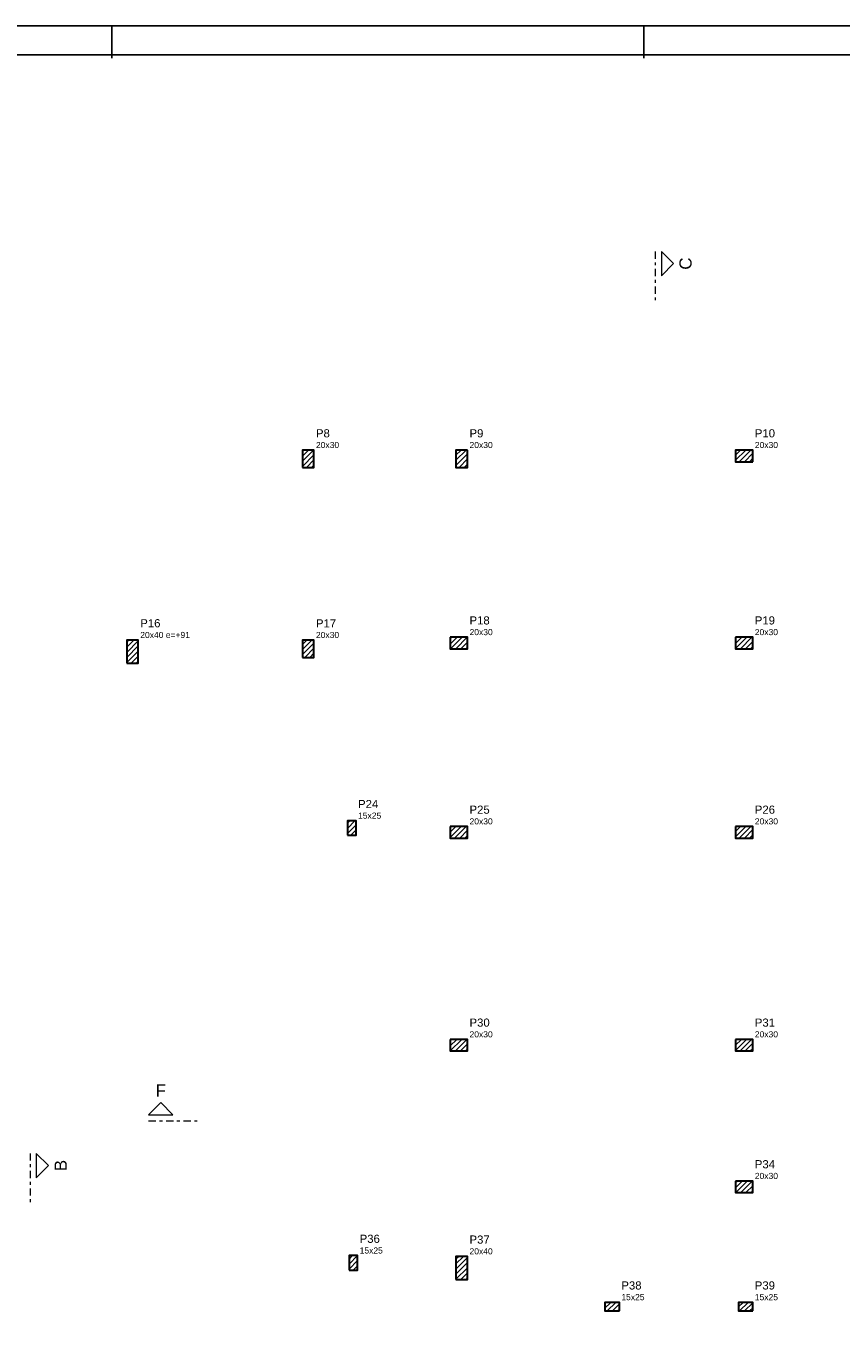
# Model space of a CAD drawing. Header units: millimetres. Extents: x 0 to 119, y 0 to 84.
# Tile 12 of 14: x 60 to 89, y 39 to 84. Entities that reach past the tile are written whole.
import ezdxf

# ---------------------------------------------------------------- set-up
doc = ezdxf.new("R2010")
doc.units = ezdxf.units.MM
doc.header["$MEASUREMENT"] = 0
doc.linetypes.add('DASHDOT', pattern=[2.54, 1.27, -0.635, 0, -0.635])
doc.linetypes.add('NULL', pattern=[0])
for name, color, linetype, lineweight in [('FO-Cortes', 9, 'DASHDOT', 5), ('FO-Hachura pilar que passa', 19, 'Continuous', 5), ('FO-Pilares', 4, 'Continuous', 30), ('FO-Textos dos pilares', 7, 'Continuous', 5)]:
    doc.layers.add(name, color=color, linetype=linetype, lineweight=lineweight)
doc.layers.add('SEDUC_MARF', color=1, linetype='Continuous')
doc.layers.add('SEDUC_MARGG', color=7, linetype='Continuous')
doc.styles.add('Arial', font='txt')

msp = doc.modelspace()

# ---------------------------------------------------------------- hatches: boundary and pattern name
at = {"layer": 'FO-Hachura pilar que passa', "linetype": 'Continuous'}
h = msp.add_hatch(dxfattribs=at)
h.set_pattern_fill('ANSI31', color=19, style=0)
h.paths.add_polyline_path([(70.032, 68.7591), (70.232, 68.7591), (70.432, 68.7591), (70.432, 69.0591), (70.432, 69.3591), (70.232, 69.3591), (70.032, 69.3591), (70.032, 69.0591)])
h = msp.add_hatch(dxfattribs=at)
h.set_pattern_fill('ANSI31', color=19, style=0)
h.paths.add_polyline_path([(75.772, 69.3591), (75.572, 69.3591), (75.372, 69.3591), (75.372, 69.0591), (75.372, 68.7591), (75.572, 68.7591), (75.772, 68.7591), (75.772, 69.0591)])
h = msp.add_hatch(dxfattribs=at)
h.set_pattern_fill('ANSI31', color=19, style=0)
h.paths.add_polyline_path([(85.6926, 68.9591), (85.6926, 69.1591), (85.6926, 69.3591), (85.3926, 69.3591), (85.0926, 69.3591), (85.0926, 69.1591), (85.0926, 68.9591), (85.3926, 68.9591)])
h = msp.add_hatch(dxfattribs=at)
h.set_pattern_fill('ANSI31', color=19, style=0)
h.paths.add_polyline_path([(75.1716, 62.8563), (75.1716, 62.6563), (75.1716, 62.4563), (75.4716, 62.4563), (75.7716, 62.4563), (75.7716, 62.6563), (75.7716, 62.8563), (75.4716, 62.8563)])
h = msp.add_hatch(dxfattribs=at)
h.set_pattern_fill('ANSI31', color=19, style=0)
h.paths.add_polyline_path([(85.0922, 62.8563), (85.0922, 62.6563), (85.0922, 62.4563), (85.3922, 62.4563), (85.6922, 62.4563), (85.6922, 62.6563), (85.6922, 62.8563), (85.3922, 62.8563)])
h = msp.add_hatch(dxfattribs=at)
h.set_pattern_fill('ANSI31', color=19, style=0)
h.paths.add_polyline_path([(63.923, 61.9577), (64.123, 61.9577), (64.323, 61.9577), (64.323, 62.3577), (64.323, 62.7577), (64.123, 62.7577), (63.923, 62.7577), (63.923, 62.3577)])
h = msp.add_hatch(dxfattribs=at)
h.set_pattern_fill('ANSI31', color=19, style=0)
h.paths.add_polyline_path([(70.032, 62.1577), (70.232, 62.1577), (70.432, 62.1577), (70.432, 62.4577), (70.432, 62.7577), (70.232, 62.7577), (70.032, 62.7577), (70.032, 62.4577)])
h = msp.add_hatch(dxfattribs=at)
h.set_pattern_fill('ANSI31', color=19, style=0)
h.paths.add_polyline_path([(71.5954, 55.9791), (71.7454, 55.9791), (71.8954, 55.9791), (71.8954, 56.2291), (71.8954, 56.4791), (71.7454, 56.4791), (71.5954, 56.4791), (71.5954, 56.2291)])
h = msp.add_hatch(dxfattribs=at)
h.set_pattern_fill('ANSI31', color=19, style=0)
h.paths.add_polyline_path([(75.172, 56.2791), (75.172, 56.0791), (75.172, 55.8791), (75.472, 55.8791), (75.772, 55.8791), (75.772, 56.0791), (75.772, 56.2791), (75.472, 56.2791)])
h = msp.add_hatch(dxfattribs=at)
h.set_pattern_fill('ANSI31', color=19, style=0)
h.paths.add_polyline_path([(85.0926, 56.2791), (85.0926, 56.0791), (85.0926, 55.8791), (85.3926, 55.8791), (85.6926, 55.8791), (85.6926, 56.0791), (85.6926, 56.2791), (85.3926, 56.2791)])
h = msp.add_hatch(dxfattribs=at)
h.set_pattern_fill('ANSI31', color=19, style=0)
h.paths.add_polyline_path([(75.172, 48.8791), (75.172, 48.6791), (75.172, 48.4791), (75.472, 48.4791), (75.772, 48.4791), (75.772, 48.6791), (75.772, 48.8791), (75.472, 48.8791)])
h = msp.add_hatch(dxfattribs=at)
h.set_pattern_fill('ANSI31', color=19, style=0)
h.paths.add_polyline_path([(85.0926, 48.8791), (85.0926, 48.6791), (85.0926, 48.4791), (85.3926, 48.4791), (85.6926, 48.4791), (85.6926, 48.6791), (85.6926, 48.8791), (85.3926, 48.8791)])
h = msp.add_hatch(dxfattribs=at)
h.set_pattern_fill('ANSI31', color=19, style=0)
h.paths.add_polyline_path([(85.0926, 43.9571), (85.0926, 43.7571), (85.0926, 43.5571), (85.3926, 43.5571), (85.6926, 43.5571), (85.6926, 43.7571), (85.6926, 43.9571), (85.3926, 43.9571)])
h = msp.add_hatch(dxfattribs=at)
h.set_pattern_fill('ANSI31', color=19, style=0)
h.paths.add_polyline_path([(71.652, 40.8661), (71.802, 40.8661), (71.952, 40.8661), (71.952, 41.1161), (71.952, 41.3661), (71.802, 41.3661), (71.652, 41.3661), (71.652, 41.1161)])
h = msp.add_hatch(dxfattribs=at)
h.set_pattern_fill('ANSI31', color=19, style=0)
h.paths.add_polyline_path([(75.372, 40.5391), (75.572, 40.5391), (75.772, 40.5391), (75.772, 40.9391), (75.772, 41.3391), (75.572, 41.3391), (75.372, 41.3391), (75.372, 40.9391)])
h = msp.add_hatch(dxfattribs=at)
h.set_pattern_fill('ANSI31', color=19, style=0)
h.paths.add_polyline_path([(81.052, 39.4439), (81.052, 39.5939), (81.052, 39.7439), (80.802, 39.7439), (80.552, 39.7439), (80.552, 39.5939), (80.552, 39.4439), (80.802, 39.4439)])
h = msp.add_hatch(dxfattribs=at)
h.set_pattern_fill('ANSI31', color=19, style=0)
h.paths.add_polyline_path([(85.692, 39.4439), (85.692, 39.5939), (85.692, 39.7439), (85.442, 39.7439), (85.192, 39.7439), (85.192, 39.5939), (85.192, 39.4439), (85.442, 39.4439)])

# ---------------------------------------------------------------- linework, layer by layer
at = {"layer": 'FO-Cortes', "ltscale": 0.2}
for p, q in [((82.3004, 76.2671), (82.3004, 74.5727)), ((64.6812, 46.048), (66.3756, 46.048)), ((60.5671, 44.9213), (60.5671, 43.2269))]:
    msp.add_line(p, q, dxfattribs=at)
at = {"layer": 'FO-Cortes', "linetype": 'Continuous', "ltscale": 0.2}
for points in [[(82.5122, 76.2671), (82.5122, 75.4199), (82.9358, 75.8435), (82.5122, 76.2671)], [(64.6812, 46.2598), (65.5284, 46.2598), (65.1048, 46.6834), (64.6812, 46.2598)], [(60.7789, 44.9213), (60.7789, 44.0741), (61.2025, 44.4977), (60.7789, 44.9213)]]:
    msp.add_lwpolyline(points, close=True, dxfattribs=at)
at = {"layer": 'FO-Pilares'}
for points in [[(70.032, 68.7591), (70.232, 68.7591), (70.432, 68.7591), (70.432, 69.0591), (70.432, 69.3591), (70.232, 69.3591), (70.032, 69.3591), (70.032, 69.0591), (70.032, 68.7591)], [(75.772, 69.3591), (75.572, 69.3591), (75.372, 69.3591), (75.372, 69.0591), (75.372, 68.7591), (75.572, 68.7591), (75.772, 68.7591), (75.772, 69.0591), (75.772, 69.3591)], [(85.6926, 68.9591), (85.6926, 69.1591), (85.6926, 69.3591), (85.3926, 69.3591), (85.0926, 69.3591), (85.0926, 69.1591), (85.0926, 68.9591), (85.3926, 68.9591), (85.6926, 68.9591)], [(75.1716, 62.8563), (75.1716, 62.6563), (75.1716, 62.4563), (75.4716, 62.4563), (75.7716, 62.4563), (75.7716, 62.6563), (75.7716, 62.8563), (75.4716, 62.8563), (75.1716, 62.8563)], [(85.0922, 62.8563), (85.0922, 62.6563), (85.0922, 62.4563), (85.3922, 62.4563), (85.6922, 62.4563), (85.6922, 62.6563), (85.6922, 62.8563), (85.3922, 62.8563), (85.0922, 62.8563)], [(63.923, 61.9577), (64.123, 61.9577), (64.323, 61.9577), (64.323, 62.3577), (64.323, 62.7577), (64.123, 62.7577), (63.923, 62.7577), (63.923, 62.3577), (63.923, 61.9577)], [(70.032, 62.1577), (70.232, 62.1577), (70.432, 62.1577), (70.432, 62.4577), (70.432, 62.7577), (70.232, 62.7577), (70.032, 62.7577), (70.032, 62.4577), (70.032, 62.1577)], [(71.5954, 55.9791), (71.7454, 55.9791), (71.8954, 55.9791), (71.8954, 56.2291), (71.8954, 56.4791), (71.7454, 56.4791), (71.5954, 56.4791), (71.5954, 56.2291), (71.5954, 55.9791)], [(75.172, 56.2791), (75.172, 56.0791), (75.172, 55.8791), (75.472, 55.8791), (75.772, 55.8791), (75.772, 56.0791), (75.772, 56.2791), (75.472, 56.2791), (75.172, 56.2791)], [(85.0926, 56.2791), (85.0926, 56.0791), (85.0926, 55.8791), (85.3926, 55.8791), (85.6926, 55.8791), (85.6926, 56.0791), (85.6926, 56.2791), (85.3926, 56.2791), (85.0926, 56.2791)], [(75.172, 48.8791), (75.172, 48.6791), (75.172, 48.4791), (75.472, 48.4791), (75.772, 48.4791), (75.772, 48.6791), (75.772, 48.8791), (75.472, 48.8791), (75.172, 48.8791)], [(85.0926, 48.8791), (85.0926, 48.6791), (85.0926, 48.4791), (85.3926, 48.4791), (85.6926, 48.4791), (85.6926, 48.6791), (85.6926, 48.8791), (85.3926, 48.8791), (85.0926, 48.8791)], [(85.0926, 43.9571), (85.0926, 43.7571), (85.0926, 43.5571), (85.3926, 43.5571), (85.6926, 43.5571), (85.6926, 43.7571), (85.6926, 43.9571), (85.3926, 43.9571), (85.0926, 43.9571)], [(71.652, 40.8661), (71.802, 40.8661), (71.952, 40.8661), (71.952, 41.1161), (71.952, 41.3661), (71.802, 41.3661), (71.652, 41.3661), (71.652, 41.1161), (71.652, 40.8661)], [(75.372, 40.5391), (75.572, 40.5391), (75.772, 40.5391), (75.772, 40.9391), (75.772, 41.3391), (75.572, 41.3391), (75.372, 41.3391), (75.372, 40.9391), (75.372, 40.5391)], [(81.052, 39.4439), (81.052, 39.5939), (81.052, 39.7439), (80.802, 39.7439), (80.552, 39.7439), (80.552, 39.5939), (80.552, 39.4439), (80.802, 39.4439), (81.052, 39.4439)], [(85.692, 39.4439), (85.692, 39.5939), (85.692, 39.7439), (85.442, 39.7439), (85.192, 39.7439), (85.192, 39.5939), (85.192, 39.4439), (85.442, 39.4439), (85.692, 39.4439)]]:
    msp.add_lwpolyline(points, close=True, dxfattribs=at)
at = {"layer": 'SEDUC_MARF'}
for p, q in [((63.4015, 84.1), (63.4015, 82.9804)), ((81.9015, 84.1), (81.9015, 82.9804))]:
    msp.add_line(p, q, dxfattribs=at)
msp.add_lwpolyline([(118.9, 84.1), (0, 84.1), (0, 0), (118.9, 0)], close=True, dxfattribs=at)
at = {"layer": 'SEDUC_MARGG'}
msp.add_lwpolyline([(2.5, 1), (117.9, 1), (117.9, 83.1), (2.5, 83.1), (2.5, 1)], dxfattribs=at)

# ---------------------------------------------------------------- texts
at = {"layer": 'FO-Cortes', "linetype": 'NULL', "ltscale": 0.2, "char_height": 0.4236, "attachment_point": 8, "rotation": 90.00021, "line_spacing_factor": 0.798, "style": 'Arial'}
for s, insert, width in [('C', (83.5708, 75.8431), 0.837715), ('B', (61.8378, 44.4981), 0.773711)]:
    msp.add_mtext(s, dxfattribs=dict(at, insert=insert, width=width))
at = {"layer": 'FO-Cortes', "linetype": 'NULL', "ltscale": 0.2, "insert": (65.1044, 46.8948), "char_height": 0.4236, "width": 0.708574, "attachment_point": 8, "line_spacing_factor": 0.798, "style": 'Arial'}
msp.add_mtext('F', dxfattribs=at)
at = {"layer": 'FO-Textos dos pilares', "linetype": 'NULL', "attachment_point": 7, "line_spacing_factor": 0.798, "style": 'Arial'}
for s, insert, char_height, width in [('P8', (70.5024, 69.8003), 0.2824, 0.954053), ('P9', (75.8424, 69.8003), 0.2824, 0.954053), ('P10', (85.7634, 69.8003), 0.2824, 1.387852), ('20x30', (70.5024, 69.43), 0.2118, 1.580273), ('20x30', (75.8424, 69.43), 0.2118, 1.580273), ('20x30', (85.7634, 69.43), 0.2118, 1.580273), ('P16', (64.3934, 63.1993), 0.2824, 1.387852), ('P17', (70.5024, 63.1993), 0.2824, 1.387852), ('P18', (75.8424, 63.2973), 0.2824, 1.387852), ('P19', (85.7624, 63.2973), 0.2824, 1.387852), ('20x40 e=+91', (64.3934, 62.828), 0.2118, 3.386543), ('20x30', (70.5024, 62.828), 0.2118, 1.580273), ('20x30', (75.8424, 62.927), 0.2118, 1.580273), ('20x30', (85.7624, 62.927), 0.2118, 1.580273), ('P24', (71.9664, 56.9203), 0.2824, 1.387852), ('P25', (75.8424, 56.7203), 0.2824, 1.387852), ('P26', (85.7634, 56.7203), 0.2824, 1.387852), ('15x25', (71.9664, 56.55), 0.2118, 1.580273), ('20x30', (75.8424, 56.35), 0.2118, 1.580273), ('20x30', (85.7634, 56.35), 0.2118, 1.580273), ('P30', (75.8424, 49.3203), 0.2824, 1.387852), ('P31', (85.7634, 49.3203), 0.2824, 1.387852), ('20x30', (75.8424, 48.95), 0.2118, 1.580273), ('20x30', (85.7634, 48.95), 0.2118, 1.580273), ('P34', (85.7634, 44.3983), 0.2824, 1.387852), ('20x30', (85.7634, 44.028), 0.2118, 1.580273), ('P36', (72.0224, 41.8073), 0.2824, 1.387852), ('P37', (75.8424, 41.7803), 0.2824, 1.387852), ('15x25', (72.0224, 41.437), 0.2118, 1.580273), ('20x40', (75.8424, 41.41), 0.2118, 1.580273), ('P38', (81.1224, 40.1853), 0.2824, 1.387852), ('P39', (85.7624, 40.1853), 0.2824, 1.387852), ('15x25', (81.1224, 39.815), 0.2118, 1.580273), ('15x25', (85.7624, 39.815), 0.2118, 1.580273)]:
    msp.add_mtext(s, dxfattribs=dict(at, insert=insert, char_height=char_height, width=width))

doc.saveas('drawing.dxf')
